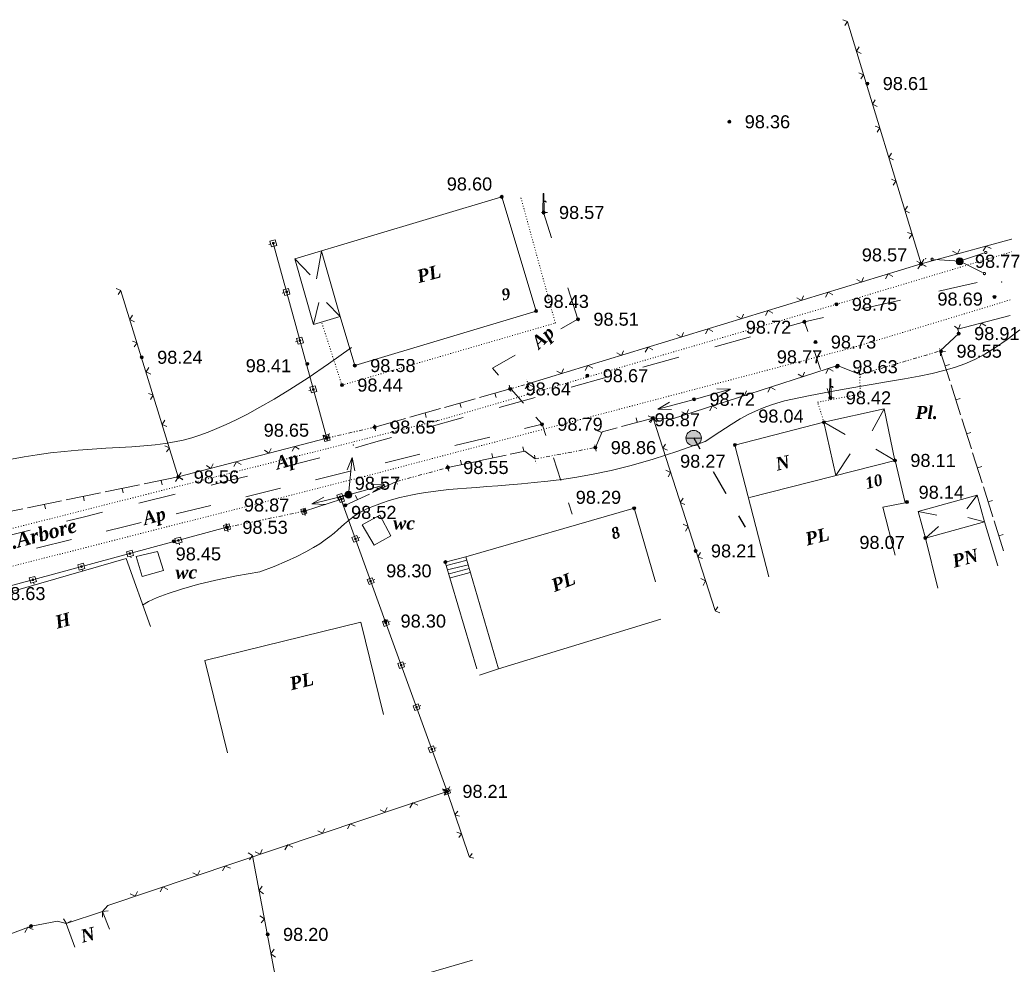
# Model space of a CAD drawing. Header units: millimetres. Extents: x 9396 to 25236, y 15106 to 31102.
# Tile 101 of 256: x 10747 to 10876, y 16282 to 16405. Entities that reach past the tile are written whole.
import ezdxf
from ezdxf.enums import TextEntityAlignment as Align

# ---------------------------------------------------------------- set-up
doc = ezdxf.new("R2010")
doc.units = ezdxf.units.MM
for name, pattern in [('DIVIDE', [1.25, 0.5, -0.25, 0, -0.25, 0, -0.25]), ('DOT', [0.25, 0, -0.25]), ('HIDDEN', [0.375, 0.25, -0.125])]:
    doc.linetypes.add(name, pattern=pattern)
for name, color, linetype, lineweight, true_color in [('1001010', 7, 'Continuous', 9, 0x000000), ('10010110', 7, 'Continuous', 20, 0xa25100), ('1060000', 7, 'Continuous', 9, 0x000000), ('1070000', 7, 'DOT', 9, 0x000000), ('2030012', 7, 'Continuous', 9, 0x000000), ('21100200', 7, 'HIDDEN', 0, 0x800080), ('3000105', 7, 'DIVIDE', 9, 0x000000), ('3000130', 7, 'Continuous', 9, 0x000000), ('3000220', 7, 'Continuous', 9, 0x000000), ('3000260', 7, 'Continuous', 9, 0x000000), ('5010210', 7, 'Continuous', 20, 0x008000), ('5010320', 7, 'Continuous', 20, 0x800000), ('5010420', 7, 'Continuous', 9, 0x000000), ('5010530', 7, 'Continuous', 9, 0x000000), ('6011210', 1, 'Continuous', 9, 0xff0000), ('9010110', 7, 'Continuous', 9, 0x000000)]:
    doc.layers.add(name, color=color, linetype=linetype, lineweight=lineweight, true_color=true_color)
doc.styles.add('10', font='timesbi.ttf', dxfattribs={"height": 0.001481})
doc.styles.add('2', font='timesbi.ttf', dxfattribs={"height": 0.001693})
doc.styles.add('3', font='timesbi.ttf', dxfattribs={"height": 0.001693})
doc.styles.add('9', font='timesbi.ttf', dxfattribs={"height": 0.001693})
doc.styles.add('F2', font='arial.ttf', dxfattribs={"height": 0.001693})

# ---------------------------------------------------------------- blocks, each defined once
blk = doc.blocks.new('SYMBOL21100200')
at = {"true_color": 0x800080}
h = blk.add_hatch(color=216, dxfattribs=at)
edge = h.paths.add_edge_path()
edge.add_arc((0, 0), 0.1, 0, 360)
at = {"color": 216, "linetype": 'Continuous', "lineweight": 0, "true_color": 0x800080}
blk.add_circle((0, 0), 0.1, dxfattribs=at)
blk = doc.blocks.new('SYMBOL5010420')
at = {"true_color": 0xffffff}
h = blk.add_hatch(color=7, dxfattribs=at)
edge = h.paths.add_edge_path()
edge.add_arc((0, 0), 0.5, 0, 360)
at = {"color": 18, "linetype": 'Continuous', "lineweight": 9, "true_color": 0x000000, "flags": 128}
blk.add_lwpolyline([(-0.5, 0), (0.5, 0)], dxfattribs=at)
at = {"color": 18, "linetype": 'Continuous', "lineweight": 9, "true_color": 0x000000}
blk.add_circle((0, 0), 0.5, dxfattribs=at)
blk = doc.blocks.new('SYMBOL5010530')
at = {"true_color": 0x000000}
for points in [[(-0.05, 0), (-0.025, 1.25), (0.025, 1.25), (0.05, 0)], [(0.025, 0.75), (0.15, 0.75), (0.175, 0.675), (0.15, 0.675), (0.125, 0.725), (0.025, 0.725)]]:
    blk.add_hatch(color=18, dxfattribs=at).paths.add_polyline_path(points)
at = {"color": 18, "linetype": 'Continuous', "lineweight": 0, "true_color": 0x000000, "flags": 128}
for points in [[(-0.05, 0), (-0.025, 1.25), (0.025, 1.25), (0.05, 0), (-0.05, 0)], [(0.025, 0.75), (0.15, 0.75), (0.175, 0.675), (0.15, 0.675), (0.125, 0.725), (0.025, 0.725), (0.025, 0.75)]]:
    blk.add_lwpolyline(points, close=True, dxfattribs=at)
blk.add_lwpolyline([(-0.125, 0), (0.25, 0)], dxfattribs=at)
blk = doc.blocks.new('SYMBOL2030012')
at = {"true_color": 0xffffff}
h = blk.add_hatch(color=7, dxfattribs=at)
edge = h.paths.add_edge_path()
edge.add_arc((0, 0), 0.225, 0, 360)
at = {"true_color": 0x000000}
h = blk.add_hatch(color=18, dxfattribs=at)
edge = h.paths.add_edge_path()
edge.add_arc((0, 0), 0.05, 0, 360)
at = {"color": 18, "linetype": 'Continuous', "lineweight": 0, "true_color": 0x000000}
for radius in [0.225, 0.05]:
    blk.add_circle((0, 0), radius, dxfattribs=at)

msp = doc.modelspace()

# ---------------------------------------------------------------- linework, layer by layer
at = {"layer": '1001010', "color": 253}
for p, q in [((10783.33, 16373.45), (10810.28, 16381.54)), ((10786.79, 16374.45), (10786.14, 16370.87)), ((10789.22, 16365.97), (10786.79, 16374.45)), ((10783.33, 16373.45), (10785.33, 16371.36)), ((10785.77, 16364.93), (10786.46, 16367.78)), ((10789.22, 16365.97), (10787.44, 16367.78)), ((10852.27, 16352.17), (10840.65, 16349.21)), ((10852.27, 16352.17), (10853.81, 16345.23)), ((10840.65, 16349.21), (10845.07, 16332.05)), ((10842.56, 16342.36), (10861.53, 16347.19)), ((10861.53, 16347.19), (10862.85, 16341.69)), ((10872.25, 16342.67), (10870.9, 16340.91)), ((10864.53, 16340.57), (10866.99, 16340.06)), ((10873.2, 16339.2), (10871.01, 16339.76)), ((10865.48, 16337.09), (10867.17, 16338.6)), ((10865.48, 16337.09), (10867.12, 16330.58)), ((10766.19, 16332.87), (10765.41, 16335.35)), ((10761.35, 16334.41), (10743.07, 16329.14)), ((10761.35, 16334.41), (10764.51, 16325.56)), ((10803.09, 16333.51), (10805.79, 16334.19)), ((10803.19, 16332.96), (10805.93, 16333.6)), ((10803.41, 16332.42), (10806.03, 16333.12)), ((10803.61, 16331.92), (10806.16, 16332.62)), ((10794.87, 16314.11), (10791.91, 16326.15)), ((10809.87, 16320.04), (10831, 16326.53)), ((10809.87, 16320.04), (10807.38, 16319.21)), ((10758.26, 16288.45), (10759.17, 16286.15)), ((10782.74, 16275.26), (10806.48, 16282.09))]:
    msp.add_line(p, q, dxfattribs=at)
for points in [[(10810.28, 16381.54, 0), (10814.75, 16366.65, 0), (10791.15, 16359.55, 0), (10789.22, 16365.97, 0), (10785.77, 16364.93, 0), (10783.33, 16373.45, 0)], [(10873.2, 16339.2, 0), (10872.25, 16342.67, 0), (10864.53, 16340.57, 0), (10865.48, 16337.09, 0)], [(10830.31, 16331.38, 0), (10827.54, 16340.98, 0), (10805.61, 16334.66, 0), (10809.87, 16320.04, 0)], [(10862.85, 16341.69, 0), (10859.95, 16341.1, 0), (10861.55, 16334.88, 0)], [(10795.85, 16337.39, 0), (10794.38, 16340.08, 0), (10792.08, 16338.83, 0)], [(10792.08, 16338.83, 0), (10793.67, 16336.18, 0), (10795.85, 16337.39, 0)], [(10865.48, 16337.09, 0), (10873.2, 16339.2, 0), (10874.92, 16333.46, 0)], [(10765.41, 16335.35, 0), (10762.63, 16334.71, 0), (10763.43, 16332.07, 0), (10766.19, 16332.87, 0)], [(10805.61, 16334.66, 0), (10802.93, 16333.95, 0), (10807.04, 16320.04, 0)], [(10791.91, 16326.15, 0), (10771.58, 16321.14, 189.24), (10774.54, 16309.1, 58.57)], [(10758.26, 16288.45, 0), (10753.51, 16286.89, 0), (10754.67, 16283.8, 0)]]:
    msp.add_polyline3d(points, dxfattribs=at)
at = {"layer": '10010110'}
for points in [[(10877.81, 16364.23, 0), (10876.12, 16362.96, 0), (10874.61, 16361.91, 0), (10873.23, 16361.05, 0), (10871.91, 16360.34, 0), (10870.62, 16359.77, 0), (10869.29, 16359.3, 0), (10867.89, 16358.9, 0), (10866.36, 16358.54, 0), (10864.66, 16358.2, 0), (10862.77, 16357.85, 0), (10860.68, 16357.49, 0), (10858.4, 16357.1, 0), (10855.91, 16356.67, 0), (10853.2, 16356.18, 0), (10850.27, 16355.62, 0), (10847.11, 16354.97, 0)], [(10746.41, 16347.35, 0), (10748.05, 16347.67, 0), (10749.74, 16347.95, 0), (10751.49, 16348.18, 0), (10753.28, 16348.38, 0), (10755.09, 16348.54, 0), (10756.9, 16348.67, 0), (10758.68, 16348.78, 0), (10760.42, 16348.89, 0), (10762.09, 16348.99, 0), (10763.66, 16349.11, 0), (10765.12, 16349.24, 0), (10766.44, 16349.41, 0), (10767.65, 16349.61, 0), (10768.79, 16349.85, 0), (10769.88, 16350.14, 0), (10770.95, 16350.48, 0), (10772.04, 16350.88, 0), (10773.17, 16351.35, 0), (10774.38, 16351.89, 0), (10775.69, 16352.51, 0), (10777.15, 16353.25, 0), (10778.78, 16354.13, 0), (10780.62, 16355.19, 0), (10782.69, 16356.46, 0), (10785.04, 16357.98, 0), (10787.7, 16359.79, 0), (10790.69, 16361.9, 0)], [(10847.11, 16354.97, 0), (10845.58, 16354.47, 0), (10844.36, 16354.05, 0), (10843.33, 16353.64, 0), (10842.37, 16353.19, 0), (10841.36, 16352.63, 0), (10840.17, 16351.9, 0), (10838.69, 16350.94, 0), (10836.79, 16349.68, 0)], [(10836.79, 16349.68, 0), (10833.22, 16348.41, 0), (10830.02, 16347.38, 0), (10827.14, 16346.56, 0), (10824.56, 16345.9, 0), (10822.21, 16345.4, 0), (10820.08, 16345.02, 0), (10818.11, 16344.73, 0), (10816.27, 16344.5, 0), (10814.52, 16344.31, 0), (10812.85, 16344.15, 0), (10811.26, 16344.01, 0), (10809.76, 16343.89, 0), (10808.33, 16343.79, 0), (10806.98, 16343.69, 0), (10805.71, 16343.6, 0), (10804.52, 16343.5, 0), (10803.39, 16343.4, 0), (10802.34, 16343.29, 0), (10801.35, 16343.16, 0), (10800.4, 16343.03, 0), (10799.51, 16342.88, 0), (10798.65, 16342.72, 0), (10797.82, 16342.55, 0), (10797.02, 16342.36, 0), (10796.23, 16342.15, 0), (10795.47, 16341.93, 0), (10794.73, 16341.69, 0), (10794.03, 16341.44, 0), (10793.35, 16341.17, 0), (10792.72, 16340.89, 0), (10792.13, 16340.6, 0), (10791.59, 16340.29, 0), (10791.1, 16339.97, 0), (10790.65, 16339.64, 0), (10790.23, 16339.29, 0), (10789.81, 16338.93, 0), (10789.38, 16338.55, 0), (10788.93, 16338.15, 0), (10788.44, 16337.73, 0), (10787.9, 16337.3, 0), (10787.28, 16336.84, 0), (10786.57, 16336.35, 0), (10785.74, 16335.84, 0), (10784.75, 16335.29, 0), (10783.59, 16334.7, 0), (10782.23, 16334.07, 0), (10780.63, 16333.4, 0), (10778.77, 16332.68, 0)], [(10778.77, 16332.68, 0), (10775.74, 16332.16, 0), (10773.03, 16331.6, 0), (10770.64, 16331.03, 0), (10768.56, 16330.45, 0), (10766.8, 16329.88, 0), (10765.37, 16329.33, 0), (10764.25, 16328.82, 0), (10763.46, 16328.35, 0)]]:
    msp.add_polyline3d(points, dxfattribs=at)
at = {"layer": '1060000', "color": 253}
for p, q in [((10860.13, 16353.93, 66.39), (10858.55, 16351.07, 81.21)), ((10852.27, 16352.17), (10855.05, 16350.59, 32.41)), ((10853.81, 16345.23), (10855.69, 16348.05, 43.64))]:
    msp.add_line(p, q, dxfattribs=at)
msp.add_polyline3d([(10852.26, 16352.18, 192.69), (10860.13, 16353.93, 66.39), (10861.52, 16347.2, 196.22), (10859.02, 16348.69, 121.03)], dxfattribs=at)
at = {"layer": '1070000', "color": 253}
for p, q in [((10853.9, 16367.54), (10801.18, 16352.15)), ((10789.46, 16357.01), (10786.82, 16365.2)), ((10855.77, 16361.83), (10792.45, 16345.13)), ((10792.45, 16345.13), (10726.04, 16328.2))]:
    msp.add_line(p, q, dxfattribs=at)
for points in [[(10853.9, 16367.54, 0), (10939.58, 16393.24, 0), (10944.87, 16399.86, 0)], [(10789.46, 16357.01, 0), (10817.27, 16365.1, 0), (10812.76, 16381.5, 0)], [(10855.77, 16361.83, 0), (10874.44, 16367.48, 0), (10919.42, 16381.32, 0)], [(10852.27, 16352.17, 0), (10851.44, 16354.79, 0), (10857, 16355.85, 0), (10856.93, 16358.38, 0)], [(10801.98, 16352.41, 0), (10716.91, 16330.85, 0), (10688.87, 16321.98, 0), (10686.75, 16321.32, 0)]]:
    msp.add_polyline3d(points, dxfattribs=at)
at = {"layer": '3000105', "color": 253}
for p, q in [((10856.93, 16358.38), (10867.43, 16361.47)), ((10867.57, 16360.99), (10867.26, 16362.04)), ((10856.79, 16358.86), (10857.1, 16357.81)), ((10813.83, 16356.69), (10813.53, 16357.75)), ((10811.25, 16357), (10811.55, 16355.94)), ((10811.38, 16356.52), (10813.69, 16357.17)), ((10787.47, 16350.11), (10793.74, 16351.54)), ((10793.85, 16351.05), (10793.61, 16352.12)), ((10787.36, 16350.6), (10787.6, 16349.53)), ((10814.63, 16347.4), (10822.48, 16348.88)), ((10822.57, 16348.39), (10822.37, 16349.47)), ((10814.54, 16347.89), (10814.75, 16346.81)), ((10796.59, 16344.46), (10803.26, 16346.27)), ((10803.39, 16345.79), (10803.11, 16346.85)), ((10796.46, 16344.94), (10796.75, 16343.88)), ((10784.67, 16340.11, 197.39), (10784.44, 16341.19, 197.39)), ((10784.56, 16340.6, 197.72), (10774.48, 16338.49, 197.05)), ((10774.38, 16338.97, 197.39), (10774.6, 16337.9, 197.39))]:
    msp.add_line(p, q, dxfattribs=at)
at = {"layer": '3000130', "color": 253}
for p, q in [((10787.47, 16350.11), (10780.51, 16375.52)), ((10779.94, 16375.34), (10780.18, 16375.41)), ((10781.68, 16369), (10781.92, 16369.06)), ((10783.41, 16362.65), (10783.66, 16362.72)), ((10785.15, 16356.31), (10785.39, 16356.37)), ((10786.89, 16349.96), (10787.13, 16350.03)), ((10789.4, 16342.15, 128.23), (10784.56, 16340.6, 195.35)), ((10789.78, 16342.66), (10789.55, 16342.57)), ((10789.58, 16341.58, 161.79), (10789.51, 16341.82, 161.79)), ((10784.67, 16340.01, 161.79), (10784.59, 16340.25, 161.79)), ((10774.48, 16338.49, 193.29), (10742.85, 16329.95, 102.7)), ((10774.64, 16337.91, 147.99), (10774.57, 16338.15, 147.99)), ((10791.77, 16337.18), (10791.54, 16337.09)), ((10768.31, 16336.2, 147.99), (10768.25, 16336.44, 147.99)), ((10761.99, 16334.5, 147.99), (10761.92, 16334.74, 147.99)), ((10755.66, 16332.79, 147.99), (10755.6, 16333.03, 147.99)), ((10749.34, 16331.08, 147.99), (10749.28, 16331.32, 147.99)), ((10793.76, 16331.7), (10793.53, 16331.61)), ((10795.75, 16326.22), (10795.52, 16326.13)), ((10797.74, 16320.74), (10797.51, 16320.65)), ((10799.73, 16315.26), (10799.5, 16315.17)), ((10801.72, 16309.78), (10801.49, 16309.69)), ((10803.71, 16304.29), (10803.48, 16304.21))]:
    msp.add_line(p, q, dxfattribs=at)
for points in [[(10780.96, 16375.22, 0), (10780.75, 16375.96, 0), (10780.08, 16375.78, 0), (10780.28, 16375.04, 0), (10780.96, 16375.22, 0)], [(10780.52, 16375.4, 0), (10780.57, 16375.41, 0), (10780.61, 16375.45, 0), (10780.62, 16375.5, 0), (10780.61, 16375.55, 0), (10780.57, 16375.59, 0), (10780.52, 16375.61, 0), (10780.46, 16375.59, 0), (10780.43, 16375.55, 0), (10780.41, 16375.5, 0), (10780.43, 16375.45, 0), (10780.46, 16375.41, 0), (10780.52, 16375.4, 0)], [(10782.69, 16368.88, 0), (10782.49, 16369.62, 0), (10781.82, 16369.43, 0), (10782.02, 16368.69, 0), (10782.69, 16368.88, 0)], [(10782.25, 16369.05, 0), (10782.31, 16369.07, 0), (10782.35, 16369.1, 0), (10782.36, 16369.16, 0), (10782.35, 16369.21, 0), (10782.31, 16369.25, 0), (10782.25, 16369.26, 0), (10782.2, 16369.25, 0), (10782.16, 16369.21, 0), (10782.15, 16369.16, 0), (10782.16, 16369.1, 0), (10782.2, 16369.07, 0), (10782.25, 16369.05, 0)], [(10784.43, 16362.53, 0), (10784.23, 16363.27, 0), (10783.55, 16363.09, 0), (10783.76, 16362.35, 0), (10784.43, 16362.53, 0)], [(10783.99, 16362.71, 0), (10784.05, 16362.72, 0), (10784.08, 16362.76, 0), (10784.1, 16362.81, 0), (10784.08, 16362.86, 0), (10784.05, 16362.9, 0), (10783.99, 16362.91, 0), (10783.94, 16362.9, 0), (10783.9, 16362.86, 0), (10783.89, 16362.81, 0), (10783.9, 16362.76, 0), (10783.94, 16362.72, 0), (10783.99, 16362.71, 0)], [(10786.17, 16356.19, 0), (10785.97, 16356.93, 0), (10785.29, 16356.74, 0), (10785.5, 16356, 0), (10786.17, 16356.19, 0)], [(10785.73, 16356.36, 0), (10785.78, 16356.37, 0), (10785.82, 16356.41, 0), (10785.84, 16356.46, 0), (10785.82, 16356.52, 0), (10785.78, 16356.55, 0), (10785.73, 16356.57, 0), (10785.68, 16356.55, 0), (10785.64, 16356.52, 0), (10785.63, 16356.46, 0), (10785.64, 16356.41, 0), (10785.68, 16356.37, 0), (10785.73, 16356.36, 0)], [(10787.91, 16349.84, 0), (10787.71, 16350.58, 0), (10787.03, 16350.4, 0), (10787.23, 16349.66, 0), (10787.91, 16349.84, 0)], [(10787.47, 16350.01, 0), (10787.52, 16350.03, 0), (10787.56, 16350.07, 0), (10787.58, 16350.12, 0), (10787.56, 16350.17, 0), (10787.52, 16350.21, 0), (10787.47, 16350.22, 0), (10787.42, 16350.21, 0), (10787.38, 16350.17, 0), (10787.37, 16350.12, 0), (10787.38, 16350.07, 0), (10787.42, 16350.03, 0), (10787.47, 16350.01, 0)], [(10788.78, 16342.66, 0), (10789.01, 16342.02, 0), (10789.67, 16342.25, 0), (10789.43, 16342.89, 0), (10788.78, 16342.66, 0)], [(10789.58, 16342.58, 161.79), (10789, 16342.39, 161.79), (10789.22, 16341.73, 161.79), (10789.79, 16341.91, 161.79), (10789.58, 16342.58, 161.79)], [(10789.22, 16342.36, 0), (10789.27, 16342.37, 0), (10789.31, 16342.41, 0), (10789.32, 16342.46, 0), (10789.31, 16342.5, 0), (10789.27, 16342.54, 0), (10789.22, 16342.55, 0), (10789.17, 16342.54, 0), (10789.14, 16342.5, 0), (10789.12, 16342.46, 0), (10789.14, 16342.41, 0), (10789.17, 16342.37, 0), (10789.22, 16342.36, 0)], [(10789.4, 16342.06, 161.79), (10789.45, 16342.07, 161.79), (10789.48, 16342.11, 161.79), (10789.49, 16342.15, 161.79), (10789.48, 16342.2, 161.79), (10789.45, 16342.23, 161.79), (10789.4, 16342.25, 161.79), (10789.35, 16342.23, 161.79), (10789.32, 16342.2, 161.79), (10789.3, 16342.15, 161.79), (10789.32, 16342.11, 161.79), (10789.35, 16342.07, 161.79), (10789.4, 16342.06, 161.79)], [(10784.67, 16341, 161.79), (10784.09, 16340.82, 161.79), (10784.3, 16340.15, 161.79), (10784.88, 16340.34, 161.79), (10784.67, 16341, 161.79)], [(10784.48, 16340.49, 161.79), (10784.53, 16340.5, 161.79), (10784.57, 16340.53, 161.79), (10784.58, 16340.58, 161.79), (10784.57, 16340.63, 161.79), (10784.53, 16340.66, 161.79), (10784.48, 16340.67, 161.79), (10784.44, 16340.66, 161.79), (10784.4, 16340.63, 161.79), (10784.39, 16340.58, 161.79), (10784.4, 16340.53, 161.79), (10784.44, 16340.5, 161.79), (10784.48, 16340.49, 161.79)], [(10774.76, 16338.93, 147.99), (10774.02, 16338.73, 147.99), (10774.2, 16338.05, 147.99), (10774.94, 16338.25, 147.99), (10774.76, 16338.93, 147.99)], [(10774.48, 16338.38, 147.99), (10774.53, 16338.4, 147.99), (10774.57, 16338.44, 147.99), (10774.59, 16338.49, 147.99), (10774.57, 16338.54, 147.99), (10774.53, 16338.58, 147.99), (10774.48, 16338.59, 147.99), (10774.43, 16338.58, 147.99), (10774.39, 16338.54, 147.99), (10774.38, 16338.49, 147.99), (10774.39, 16338.44, 147.99), (10774.43, 16338.4, 147.99), (10774.48, 16338.38, 147.99)], [(10768.43, 16337.22, 147.99), (10767.7, 16337.02, 147.99), (10767.88, 16336.34, 147.99), (10768.62, 16336.54, 147.99), (10768.43, 16337.22, 147.99)], [(10790.76, 16337.17, 0), (10791, 16336.54, 0), (10791.65, 16336.77, 0), (10791.42, 16337.41, 0), (10790.76, 16337.17, 0)], [(10791.21, 16336.88, 0), (10791.26, 16336.89, 0), (10791.3, 16336.93, 0), (10791.31, 16336.97, 0), (10791.3, 16337.02, 0), (10791.26, 16337.06, 0), (10791.21, 16337.07, 0), (10791.16, 16337.06, 0), (10791.12, 16337.02, 0), (10791.11, 16336.97, 0), (10791.12, 16336.93, 0), (10791.16, 16336.89, 0), (10791.21, 16336.88, 0)], [(10768.16, 16336.68, 147.99), (10768.21, 16336.69, 147.99), (10768.25, 16336.73, 147.99), (10768.26, 16336.78, 147.99), (10768.25, 16336.83, 147.99), (10768.21, 16336.87, 147.99), (10768.16, 16336.89, 147.99), (10768.1, 16336.87, 147.99), (10768.07, 16336.83, 147.99), (10768.05, 16336.78, 147.99), (10768.07, 16336.73, 147.99), (10768.1, 16336.69, 147.99), (10768.16, 16336.68, 147.99)], [(10762.11, 16335.51, 147.99), (10761.37, 16335.31, 147.99), (10761.55, 16334.64, 147.99), (10762.29, 16334.84, 147.99), (10762.11, 16335.51, 147.99)], [(10761.83, 16334.97, 147.99), (10761.88, 16334.98, 147.99), (10761.92, 16335.02, 147.99), (10761.94, 16335.07, 147.99), (10761.92, 16335.13, 147.99), (10761.88, 16335.17, 147.99), (10761.83, 16335.18, 147.99), (10761.78, 16335.17, 147.99), (10761.74, 16335.13, 147.99), (10761.73, 16335.07, 147.99), (10761.74, 16335.02, 147.99), (10761.78, 16334.98, 147.99), (10761.83, 16334.97, 147.99)], [(10755.79, 16333.81, 147.99), (10755.05, 16333.61, 147.99), (10755.23, 16332.93, 147.99), (10755.97, 16333.13, 147.99), (10755.79, 16333.81, 147.99)], [(10755.51, 16333.26, 147.99), (10755.56, 16333.28, 147.99), (10755.6, 16333.32, 147.99), (10755.61, 16333.37, 147.99), (10755.6, 16333.42, 147.99), (10755.56, 16333.46, 147.99), (10755.51, 16333.47, 147.99), (10755.46, 16333.46, 147.99), (10755.42, 16333.42, 147.99), (10755.4, 16333.37, 147.99), (10755.42, 16333.32, 147.99), (10755.46, 16333.28, 147.99), (10755.51, 16333.26, 147.99)], [(10749.46, 16332.1, 147.99), (10748.72, 16331.9, 147.99), (10748.91, 16331.22, 147.99), (10749.64, 16331.42, 147.99), (10749.46, 16332.1, 147.99)], [(10792.75, 16331.69, 0), (10792.99, 16331.05, 0), (10793.64, 16331.29, 0), (10793.41, 16331.93, 0), (10792.75, 16331.69, 0)], [(10749.18, 16331.56, 147.99), (10749.24, 16331.57, 147.99), (10749.28, 16331.61, 147.99), (10749.29, 16331.66, 147.99), (10749.28, 16331.71, 147.99), (10749.24, 16331.75, 147.99), (10749.18, 16331.77, 147.99), (10749.13, 16331.75, 147.99), (10749.09, 16331.71, 147.99), (10749.08, 16331.66, 147.99), (10749.09, 16331.61, 147.99), (10749.13, 16331.57, 147.99), (10749.18, 16331.56, 147.99)], [(10793.2, 16331.4, 0), (10793.25, 16331.41, 0), (10793.28, 16331.44, 0), (10793.3, 16331.49, 0), (10793.28, 16331.54, 0), (10793.25, 16331.58, 0), (10793.2, 16331.59, 0), (10793.15, 16331.58, 0), (10793.11, 16331.54, 0), (10793.1, 16331.49, 0), (10793.11, 16331.44, 0), (10793.15, 16331.41, 0), (10793.2, 16331.4, 0)], [(10794.74, 16326.21, 0), (10794.98, 16325.57, 0), (10795.63, 16325.81, 0), (10795.4, 16326.45, 0), (10794.74, 16326.21, 0)], [(10795.19, 16325.91, 0), (10795.24, 16325.93, 0), (10795.27, 16325.96, 0), (10795.29, 16326.01, 0), (10795.27, 16326.06, 0), (10795.24, 16326.1, 0), (10795.19, 16326.11, 0), (10795.14, 16326.1, 0), (10795.1, 16326.06, 0), (10795.09, 16326.01, 0), (10795.1, 16325.96, 0), (10795.14, 16325.93, 0), (10795.19, 16325.91, 0)], [(10796.73, 16320.73, 0), (10796.97, 16320.09, 0), (10797.62, 16320.33, 0), (10797.39, 16320.97, 0), (10796.73, 16320.73, 0)], [(10797.18, 16320.43, 0), (10797.23, 16320.45, 0), (10797.26, 16320.48, 0), (10797.28, 16320.53, 0), (10797.26, 16320.58, 0), (10797.23, 16320.62, 0), (10797.18, 16320.63, 0), (10797.13, 16320.62, 0), (10797.09, 16320.58, 0), (10797.08, 16320.53, 0), (10797.09, 16320.48, 0), (10797.13, 16320.45, 0), (10797.18, 16320.43, 0)], [(10798.72, 16315.25, 0), (10798.96, 16314.61, 0), (10799.61, 16314.85, 0), (10799.38, 16315.49, 0), (10798.72, 16315.25, 0)], [(10799.17, 16314.95, 0), (10799.22, 16314.97, 0), (10799.25, 16315, 0), (10799.27, 16315.05, 0), (10799.25, 16315.1, 0), (10799.22, 16315.14, 0), (10799.17, 16315.15, 0), (10799.12, 16315.14, 0), (10799.08, 16315.1, 0), (10799.07, 16315.05, 0), (10799.08, 16315, 0), (10799.12, 16314.97, 0), (10799.17, 16314.95, 0)], [(10800.71, 16309.77, 0), (10800.95, 16309.13, 0), (10801.6, 16309.37, 0), (10801.37, 16310.01, 0), (10800.71, 16309.77, 0)], [(10801.16, 16309.47, 0), (10801.21, 16309.49, 0), (10801.24, 16309.52, 0), (10801.26, 16309.57, 0), (10801.24, 16309.62, 0), (10801.21, 16309.66, 0), (10801.16, 16309.67, 0), (10801.11, 16309.66, 0), (10801.07, 16309.62, 0), (10801.06, 16309.57, 0), (10801.07, 16309.52, 0), (10801.11, 16309.49, 0), (10801.16, 16309.47, 0)], [(10802.7, 16304.29, 0), (10802.94, 16303.65, 0), (10803.59, 16303.89, 0), (10803.36, 16304.53, 0), (10802.7, 16304.29, 0)], [(10803.15, 16303.99, 0), (10803.2, 16304, 0), (10803.23, 16304.04, 0), (10803.25, 16304.09, 0), (10803.23, 16304.14, 0), (10803.2, 16304.17, 0), (10803.15, 16304.19, 0), (10803.1, 16304.17, 0), (10803.06, 16304.14, 0), (10803.05, 16304.09, 0), (10803.06, 16304.04, 0), (10803.1, 16304, 0), (10803.15, 16303.99, 0)]]:
    msp.add_polyline3d(points, close=True, dxfattribs=at)
msp.add_polyline3d([(10789.22, 16342.45, 0), (10795.09, 16326.27, 0), (10803.15, 16304.09, 0), (10803.15, 16304.09, 0)], dxfattribs=at)
at = {"layer": '3000220', "color": 253}
for p, q in [((10867.43, 16361.47), (10868.66, 16357.57)), ((10868.04, 16359.52), (10868.62, 16359.7)), ((10811.38, 16356.52), (10807.38, 16355.39)), ((10868.83, 16357.04), (10870.07, 16353.14)), ((10806.84, 16355.24), (10802.83, 16354.11)), ((10809.38, 16355.96), (10809.54, 16355.38)), ((10869.45, 16355.09), (10870.02, 16355.27)), ((10802.29, 16353.95), (10798.29, 16352.82)), ((10804.83, 16354.67), (10805, 16354.1)), ((10797.74, 16352.67), (10793.74, 16351.54)), ((10800.29, 16353.39), (10800.45, 16352.81)), ((10825.88, 16351.62), (10830, 16352.72)), ((10827.94, 16352.17), (10827.79, 16352.75)), ((10870.23, 16352.61), (10871.47, 16348.71)), ((10795.74, 16352.1), (10795.9, 16351.53)), ((10823.33, 16350.84), (10822.78, 16351.08)), ((10870.85, 16350.66), (10871.42, 16350.84)), ((10813.15, 16348.39), (10813.02, 16348.97)), ((10807.31, 16347.14), (10810.88, 16347.9)), ((10809.1, 16347.52), (10808.97, 16348.11)), ((10871.64, 16348.18), (10872.87, 16344.28)), ((10803.26, 16346.28), (10806.83, 16347.04)), ((10805.05, 16346.66), (10804.92, 16347.24)), ((10872.26, 16346.23), (10872.83, 16346.41)), ((10768.14, 16345.05), (10763.68, 16344.14)), ((10763.07, 16344.01), (10758.61, 16343.1)), ((10760.84, 16343.56), (10760.96, 16342.97)), ((10765.91, 16344.6), (10766.03, 16344.01)), ((10793.46, 16343.02), (10796.59, 16344.47)), ((10795.03, 16343.74), (10794.77, 16344.29)), ((10873.04, 16343.75), (10874.28, 16339.85)), ((10758, 16342.97), (10753.54, 16342.06)), ((10755.77, 16342.51), (10755.89, 16341.93)), ((10789.91, 16341.37), (10793.03, 16342.82)), ((10791.47, 16342.09), (10791.22, 16342.64)), ((10747.86, 16340.89), (10743.4, 16339.98)), ((10752.93, 16341.93), (10748.47, 16341.02)), ((10750.7, 16341.47), (10750.82, 16340.89)), ((10873.66, 16341.8), (10874.23, 16341.98)), ((10874.45, 16339.32), (10875.68, 16335.42)), ((10875.06, 16337.37), (10875.63, 16337.55))]:
    msp.add_line(p, q, dxfattribs=at)
for points in [[(10822.48, 16348.89, 0), (10823.37, 16350.94, 0), (10825.32, 16351.47, 0)], [(10811.37, 16348.01, 0), (10813.27, 16348.41, 0), (10814.63, 16347.4, 0)]]:
    msp.add_polyline3d(points, dxfattribs=at)
at = {"layer": '3000260', "color": 253}
for p, q in [((10864.92, 16372.8), (10855.34, 16404.33)), ((10864.92, 16372.8), (10903.48, 16383.38)), ((10813.69, 16357.17), (10864.92, 16372.8)), ((10768.14, 16345.05), (10760.67, 16369.3)), ((10830, 16352.71), (10838.1, 16327.64)), ((10768.14, 16345.05), (10787.47, 16350.11)), ((10803.15, 16304.09), (10806.05, 16295.59))]:
    msp.add_line(p, q, dxfattribs=at)
for points in [[(10854.97, 16403.84, 0), (10855.32, 16404.38, 0), (10854.73, 16404.62, 0)], [(10857.11, 16400.23, 0), (10856.49, 16400.53, 0), (10856.84, 16401.1, 0)], [(10857.07, 16396.91, 0), (10857.43, 16397.45, 0), (10856.83, 16397.69, 0)], [(10859.21, 16393.3, 0), (10858.6, 16393.6, 0), (10858.95, 16394.17, 0)], [(10859.18, 16389.98, 0), (10859.54, 16390.52, 0), (10858.94, 16390.76, 0)], [(10861.32, 16386.37, 0), (10860.71, 16386.67, 0), (10861.06, 16387.24, 0)], [(10861.28, 16383.05, 0), (10861.64, 16383.6, 0), (10861.05, 16383.83, 0)], [(10863.43, 16379.44, 0), (10862.81, 16379.74, 0), (10863.16, 16380.31, 0)], [(10863.39, 16376.12, 0), (10863.75, 16376.67, 0), (10863.15, 16376.9, 0)], [(10869.03, 16374.45, 0), (10869.65, 16374.1, 0), (10869.98, 16374.71, 0)], [(10873, 16374.5, 0), (10873.41, 16375.13, 0), (10874.06, 16374.79, 0)], [(10864.38, 16373.16, 0), (10864.98, 16372.82, 0), (10865.26, 16373.43, 0)], [(10865.53, 16372.52, 0), (10864.92, 16372.81, 0), (10865.27, 16373.38, 0)], [(10864.52, 16372.18, 0), (10864.93, 16372.81, 0), (10865.58, 16372.47, 0)], [(10856.56, 16370.78, 0), (10857.16, 16370.44, 0), (10857.44, 16371.04, 0)], [(10860.28, 16370.86, 0), (10860.63, 16371.49, 0), (10861.25, 16371.16, 0)], [(10760.29, 16368.82, 0), (10760.65, 16369.36, 0), (10760.06, 16369.59, 0)], [(10852.46, 16368.48, 0), (10852.81, 16369.11, 0), (10853.43, 16368.78, 0)], [(10848.74, 16368.39, 0), (10849.34, 16368.05, 0), (10849.62, 16368.66, 0)], [(10844.63, 16366.09, 0), (10844.99, 16366.72, 0), (10845.61, 16366.39, 0)], [(10762.43, 16365.27, 0), (10761.82, 16365.56, 0), (10762.17, 16366.12, 0)], [(10840.92, 16366.01, 0), (10841.52, 16365.66, 0), (10841.8, 16366.27, 0)], [(10867.43, 16361.47, 0), (10869.83, 16363.72, 0), (10869.73, 16364.3, 0), (10876.53, 16366.07, 0)], [(10836.81, 16363.71, 0), (10837.17, 16364.34, 0), (10837.79, 16364, 0)], [(10869.26, 16364.69, 0), (10869.78, 16364.31, 0), (10870.03, 16364.89, 0)], [(10872.5, 16364.5, 0), (10872.81, 16365.1, 0), (10873.35, 16364.73, 0)], [(10762.4, 16361.99, 0), (10762.76, 16362.53, 0), (10762.16, 16362.75, 0)], [(10833.1, 16363.62, 0), (10833.7, 16363.28, 0), (10833.98, 16363.89, 0)], [(10825.28, 16361.23, 0), (10825.87, 16360.89, 0), (10826.16, 16361.5, 0)], [(10828.99, 16361.32, 0), (10829.34, 16361.95, 0), (10829.97, 16361.62, 0)], [(10867.45, 16360.81, 0), (10867.43, 16361.48, 0), (10868.09, 16361.41, 0)], [(10764.54, 16358.44, 0), (10763.93, 16358.73, 0), (10764.28, 16359.29, 0)], [(10817.46, 16358.85, 0), (10818.05, 16358.51, 0), (10818.34, 16359.12, 0)], [(10821.17, 16358.94, 0), (10821.52, 16359.57, 0), (10822.15, 16359.23, 0)], [(10830, 16352.71, 0), (10832.55, 16352.64, 0), (10854.05, 16359.55, 0), (10856.93, 16358.38, 0), (10856.93, 16358.38, 0)], [(10852.52, 16358.54, 0), (10852.85, 16359.17, 0), (10853.47, 16358.84, 0)], [(10856.75, 16359, 0), (10856.98, 16358.36, 0), (10857.58, 16358.66, 0)], [(10848.9, 16358.43, 0), (10849.49, 16358.09, 0), (10849.75, 16358.7, 0)], [(10813.35, 16356.55, 0), (10813.7, 16357.18, 0), (10814.33, 16356.85, 0)], [(10844.95, 16356.1, 0), (10845.28, 16356.73, 0), (10845.9, 16356.41, 0)], [(10764.5, 16355.15, 0), (10764.86, 16355.69, 0), (10764.27, 16355.92, 0)], [(10841.33, 16355.99, 0), (10841.92, 16355.65, 0), (10842.18, 16356.26, 0)], [(10833.76, 16353.55, 0), (10834.35, 16353.22, 0), (10834.61, 16353.83, 0)], [(10837.38, 16353.67, 0), (10837.71, 16354.3, 0), (10838.32, 16353.97, 0)], [(10766.64, 16351.61, 0), (10766.03, 16351.89, 0), (10766.38, 16352.46, 0)], [(10829.38, 16353.01, 0), (10830.01, 16352.71, 0), (10829.67, 16352.12, 0)], [(10829.49, 16352.23, 0), (10830.01, 16352.72, 0), (10830.48, 16352.2, 0)], [(10786.97, 16350.5, 0), (10787.53, 16350.13, 0), (10787.82, 16350.73, 0)], [(10766.61, 16348.32, 0), (10766.97, 16348.86, 0), (10766.37, 16349.09, 0)], [(10779.39, 16348.52, 0), (10779.95, 16348.15, 0), (10780.24, 16348.74, 0)], [(10782.96, 16348.42, 0), (10783.31, 16349.03, 0), (10783.9, 16348.67, 0)], [(10831.62, 16349.34, 0), (10831.27, 16348.78, 0), (10831.87, 16348.54, 0)], [(10771.8, 16346.53, 0), (10772.37, 16346.16, 0), (10772.66, 16346.75, 0)], [(10775.37, 16346.43, 0), (10775.73, 16347.04, 0), (10776.32, 16346.68, 0)], [(10767.79, 16344.45, 0), (10768.15, 16345.06, 0), (10768.74, 16344.69, 0)], [(10768.75, 16344.77, 0), (10768.14, 16345.06, 0), (10768.49, 16345.63, 0)], [(10831.66, 16345.94, 0), (10832.29, 16345.64, 0), (10831.95, 16345.06, 0)], [(10833.9, 16342.28, 0), (10833.55, 16341.72, 0), (10834.15, 16341.48, 0)], [(10833.94, 16338.88, 0), (10834.57, 16338.58, 0), (10834.23, 16337.99, 0)], [(10836.18, 16335.21, 0), (10835.83, 16334.65, 0), (10836.44, 16334.42, 0)], [(10836.22, 16331.81, 0), (10836.85, 16331.52, 0), (10836.51, 16330.93, 0)], [(10838.46, 16328.15, 0), (10838.11, 16327.59, 0), (10838.72, 16327.35, 0)], [(10758.26, 16288.45, 0), (10758.97, 16289.23, 0), (10803.15, 16304.09, 0)], [(10802.56, 16304.28, 0), (10803.15, 16304.09, 0), (10802.79, 16303.59, 0)], [(10802.58, 16304.43, 0), (10803.21, 16304.11, 0), (10803.5, 16304.74, 0)], [(10798.32, 16301.94, 0), (10798.68, 16302.59, 0), (10799.34, 16302.28, 0)], [(10794.44, 16301.69, 0), (10795.07, 16301.38, 0), (10795.36, 16302, 0)], [(10804.56, 16301.5, 0), (10804.19, 16301.02, 0), (10804.77, 16300.88, 0)], [(10790.18, 16299.2, 0), (10790.54, 16299.85, 0), (10791.2, 16299.55, 0)], [(10786.3, 16298.95, 0), (10786.93, 16298.64, 0), (10787.22, 16299.26, 0)], [(10804.43, 16298.77, 0), (10805.03, 16298.58, 0), (10804.67, 16298.08, 0)], [(10777.4, 16295.17, 0), (10777.8, 16295.74, 0), (10777.22, 16296.1, 0)], [(10778.16, 16296.21, 0), (10778.79, 16295.9, 0), (10779.08, 16296.52, 0)], [(10782.04, 16296.46, 0), (10782.4, 16297.11, 0), (10783.06, 16296.81, 0)], [(10806.44, 16295.99, 0), (10806.07, 16295.51, 0), (10806.65, 16295.37, 0)], [(10782.74, 16275.26, 0), (10781.45, 16276.37, 0), (10777.81, 16295.68, 0)], [(10770.02, 16293.48, 0), (10770.65, 16293.16, 0), (10770.94, 16293.78, 0)], [(10773.9, 16293.73, 0), (10774.26, 16294.37, 0), (10774.92, 16294.07, 0)], [(10761.88, 16290.74, 0), (10762.51, 16290.42, 0), (10762.8, 16291.05, 0)], [(10765.76, 16290.99, 0), (10766.12, 16291.64, 0), (10766.78, 16291.33, 0)], [(10779.25, 16290.73, 0), (10778.66, 16291.16, 0), (10779.06, 16291.76, 0)], [(10758.27, 16287.72, 0), (10758.27, 16288.46, 0), (10758.99, 16288.51, 0)], [(10731.15, 16279.87, 0), (10748.96, 16286.55, 0), (10752.41, 16287.18, 0), (10753.51, 16286.89, 0)], [(10753.18, 16287.5, 0), (10753.57, 16286.88, 0), (10754.18, 16287.24, 0)], [(10778.95, 16286.95, 0), (10779.35, 16287.51, 0), (10778.77, 16287.87, 0)], [(10748.15, 16285.71, 0), (10748.53, 16286.39, 0), (10749.24, 16286.12, 0)], [(10780.81, 16282.51, 0), (10780.21, 16282.94, 0), (10780.61, 16283.53, 0)]]:
    msp.add_polyline3d(points, dxfattribs=at)
at = {"layer": '5010210'}
for p, q in [((10815.73, 16379.49), (10816.78, 16376.22)), ((10869.73, 16369.81), (10872.23, 16370.38)), ((10867.23, 16369.24), (10869.73, 16369.81)), ((10862.23, 16368.1), (10857.22, 16366.96)), ((10849.72, 16365.26), (10847.38, 16364.6)), ((10849.72, 16365.26), (10852.22, 16365.83)), ((10849.72, 16365.26), (10850.15, 16364.02)), ((10838.03, 16361.98), (10842.7, 16363.29)), ((10851.83, 16359.07), (10850.99, 16361.54)), ((10812.05, 16360.92), (10809.08, 16359.21)), ((10833.35, 16360.67), (10831.01, 16360.01)), ((10809.08, 16359.21), (10809.88, 16358.3)), ((10831.01, 16360.01), (10828.67, 16359.36)), ((10819.31, 16356.73), (10823.99, 16358.04)), ((10813.11, 16354.65), (10811.49, 16356.47)), ((10852.68, 16356.59), (10853.1, 16355.35)), ((10814.63, 16355.42), (10812.29, 16354.76)), ((10812.29, 16354.76), (10809.95, 16354.11)), ((10800.6, 16351.48), (10805.27, 16352.8)), ((10814.72, 16352.83), (10815.53, 16351.92)), ((10815.53, 16351.92), (10813.26, 16351.36)), ((10816.02, 16350.45), (10815.53, 16351.92)), ((10795.92, 16350.17), (10793.58, 16349.52)), ((10804.17, 16349.13), (10808.71, 16350.25)), ((10793.58, 16349.52), (10791.24, 16348.86)), ((10797.36, 16347.46), (10795.09, 16346.91)), ((10799.63, 16348.02), (10797.36, 16347.46)), ((10817.01, 16347.53), (10817.99, 16344.61)), ((10777.14, 16345.17), (10774.78, 16344.58)), ((10786, 16344.68), (10790.55, 16345.79)), ((10774.78, 16344.58), (10772.42, 16343.99)), ((10781.46, 16343.57), (10779.19, 16343.01)), ((10762.99, 16341.64), (10767.71, 16342.81)), ((10779.19, 16343.01), (10776.92, 16342.45)), ((10767.84, 16340.23), (10772.38, 16341.34)), ((10819.47, 16340.22), (10818.98, 16341.68)), ((10755.92, 16339.87), (10753.56, 16339.28)), ((10758.28, 16340.46), (10755.92, 16339.87)), ((10761.02, 16338.56), (10758.75, 16338)), ((10763.29, 16339.11), (10761.02, 16338.56)), ((10744.13, 16336.93), (10748.85, 16338.11)), ((10749.67, 16335.77), (10754.21, 16336.89))]:
    msp.add_line(p, q, dxfattribs=at)
for points in [[(10818, 16364.33, 0), (10820.21, 16365.6, 0), (10818.89, 16369.7, 0)], [(10781.85, 16346.34, 0), (10785.54, 16347.26, 0), (10786.56, 16347.55, 0)]]:
    msp.add_polyline3d(points, dxfattribs=at)
at = {"layer": '5010320', "lineweight": 30}
for p, q in [((10836.13, 16348.68, 22.56), (10835.29, 16350.13, 22.56)), ((10837.81, 16345.78, 22.56), (10839.5, 16342.88, 22.56)), ((10842.03, 16338.53, 22.56), (10841.19, 16339.98, 22.56))]:
    msp.add_line(p, q, dxfattribs=at)
at = {"layer": '6011210'}
for p, q in [((10835.35, 16355.16), (10840.07, 16356.5)), ((10835.35, 16355.16), (10830.63, 16353.86)), ((10790.31, 16342.73), (10790.79, 16347.6)), ((10790.31, 16342.73), (10795.03, 16344.03)), ((10790.31, 16342.73), (10785.55, 16341.54))]:
    msp.add_line(p, q, dxfattribs=at)
for points in [[(10838.29, 16356.51, 0), (10840.07, 16356.5, 0), (10840.07, 16356.5, 0), (10838.57, 16355.55, 0)], [(10832.4, 16353.83, 0), (10830.63, 16353.86, 0), (10830.63, 16353.86, 0), (10832.13, 16354.79, 0)], [(10790.12, 16345.96, 0), (10790.79, 16347.6, 0), (10790.79, 16347.6, 0), (10791.12, 16345.86, 0)], [(10793.26, 16344.06, 0), (10795.03, 16344.03, 0), (10795.03, 16344.03, 0), (10793.52, 16343.1, 0)], [(10787.32, 16341.46, 0), (10785.55, 16341.54, 0), (10785.55, 16341.54, 0), (10787.08, 16342.43, 0)]]:
    msp.add_polyline3d(points, dxfattribs=at)
msp.add_point((10790.95, 16349.23), dxfattribs=at)
at = {"layer": '9010110', "color": 253}
for p, q in [((10869.95, 16373.14), (10866.66, 16373.38)), ((10869.94, 16373.14), (10873.06, 16374.19)), ((10869.95, 16373.14), (10872.91, 16371.68))]:
    msp.add_line(p, q, dxfattribs=at)
for points in [[(10873.5, 16374.29, 0), (10873.48, 16374.36, 0), (10873.42, 16374.42, 0), (10873.35, 16374.44, 0), (10873.27, 16374.42, 0), (10873.22, 16374.36, 0), (10873.2, 16374.29, 0), (10873.22, 16374.21, 0), (10873.27, 16374.16, 0), (10873.35, 16374.14, 0), (10873.42, 16374.16, 0), (10873.48, 16374.21, 0), (10873.5, 16374.29, 0)], [(10866.51, 16373.41, 0), (10866.49, 16373.48, 0), (10866.43, 16373.54, 0), (10866.36, 16373.56, 0), (10866.28, 16373.54, 0), (10866.23, 16373.48, 0), (10866.21, 16373.41, 0), (10866.23, 16373.33, 0), (10866.28, 16373.28, 0), (10866.36, 16373.26, 0), (10866.43, 16373.28, 0), (10866.49, 16373.33, 0), (10866.51, 16373.41, 0)], [(10873.33, 16371.55, 0), (10873.31, 16371.63, 0), (10873.25, 16371.68, 0), (10873.18, 16371.7, 0), (10873.1, 16371.68, 0), (10873.05, 16371.63, 0), (10873.03, 16371.55, 0), (10873.05, 16371.48, 0), (10873.1, 16371.42, 0), (10873.18, 16371.4, 0), (10873.25, 16371.42, 0), (10873.31, 16371.48, 0), (10873.33, 16371.55, 0)]]:
    msp.add_polyline3d(points, close=True, dxfattribs=at)
at = {"layer": '9010110'}
for p in [(10865.52, 16373.47), (10875.43, 16370.45)]:
    msp.add_point(p, dxfattribs=at)

# ---------------------------------------------------------------- block references
at = {"layer": '2030012', "color": 253, "xscale": 2, "yscale": 2, "zscale": 2}
for p in [(10869.95, 16373.14), (10790.31, 16342.73)]:
    msp.add_blockref('SYMBOL2030012', p, dxfattribs=at)
at = {"layer": '21100200', "xscale": 2, "yscale": 2, "zscale": 2}
for p in [(10857.92, 16396.3, 197.22), (10839.94, 16391.32, 196.72), (10810.28, 16381.54, 197.2), (10815.74, 16379.5, 197.14), (10864.92, 16372.8, 197.14), (10869.94, 16373.14, 197.54), (10874.49, 16368.5, 197.37), (10814.76, 16366.66, 196.86), (10853.9, 16367.54, 197.5), (10820.22, 16365.6, 197.02), (10849.72, 16365.26, 197.44), (10851.16, 16362.63, 197.47), (10869.83, 16363.73, 197.82), (10867.53, 16361.43, 197.1), (10763.38, 16360.64, 196.48), (10784.94, 16359.78, 196.82), (10791.14, 16359.56, 197.16), (10853.96, 16359.41, 197.25), (10854.06, 16359.56, 197.54), (10821.44, 16358.24, 197.34), (10789.46, 16357.02, 196.88), (10811.38, 16356.52, 197.28), (10835.35, 16355.17, 197.44), (10853.1, 16355.36, 196.84), (10830, 16352.72, 197.74), (10793.74, 16351.54, 197.3), (10815.52, 16351.92, 197.58), (10852.26, 16352.18, 196.08), (10787.48, 16350.12, 197.3), (10822.48, 16348.88, 197.72), (10840.66, 16349.22, 196.54), (10861.52, 16347.2, 196.22), (10803.26, 16346.28, 197.1), (10768.14, 16345.06, 197.12), (10790.31, 16342.73, 197.14), (10789.91, 16341.37, 197.03), (10827.54, 16340.98, 196.58), (10863.08, 16341.78, 196.28), (10784.56, 16340.61, 197.73), (10774.48, 16338.49, 197.06), (10865.48, 16337.1, 196.14), (10767.55, 16336.67, 196.89), (10835.54, 16335.42, 196.42), (10802.94, 16333.96, 196.6), (10795.1, 16326.28, 196.6), (10803.15, 16304.09, 196.42), (10748.96, 16286.54, 196.28), (10779.78, 16285.46, 196.4)]:
    msp.add_blockref('SYMBOL21100200', p, dxfattribs=at)
at = {"layer": '5010420', "color": 253, "xscale": 2, "yscale": 2, "zscale": 2}
msp.add_blockref('SYMBOL5010420', (10835.29, 16350.12), dxfattribs=at)
at = {"layer": '5010530', "color": 253, "xscale": 2, "yscale": 2, "zscale": 2}
for p in [(10815.73, 16379.48), (10853.1, 16355.35)]:
    msp.add_blockref('SYMBOL5010530', p, dxfattribs=at)

# ---------------------------------------------------------------- texts
at = {"layer": '1001010', "color": 253, "style": '9'}
for s, height, rotation, p in [('PL', 1.693, 14.8, (10799.27, 16371.12, 40.46)), ('N', 1.69, 13.1, (10845.98, 16346.68, 86.54)), ('PL', 1.693, 14.1, (10849.86, 16336.92)), ('PN', 1.693, 15.1, (10869.02, 16334.03)), ('PL', 1.693, 21.5, (10816.84, 16330.83)), ('H', 1.69, 15.2, (10752.13, 16326.09)), ('PL', 1.693, 13.8, (10782.68, 16318.08, 46.9)), ('N', 1.69, 14.3, (10755.44, 16285.18))]:
    msp.add_text(s, height=height, rotation=rotation, dxfattribs=at).set_placement(p, align=Align.MIDDLE_LEFT)
at = {"layer": '1001010', "color": 1, "true_color": 0xff0000, "style": '10'}
for s, height, rotation, p in [('9', 1.48, 12, (10810.27, 16368.76, 21.2)), ('10', 1.481, 15, (10857.68, 16344.18, 71.9)), ('8', 1.48, 19.8, (10824.58, 16337.57, 97.92))]:
    msp.add_text(s, height=height, rotation=rotation, dxfattribs=at).set_placement(p, align=Align.MIDDLE_LEFT)
at = {"layer": '1001010', "color": 253, "style": '9'}
for p in [(10796.14, 16339.04, 19.86), (10767.76, 16332.65)]:
    msp.add_text('wc', height=1.693, dxfattribs=at).set_placement(p, align=Align.MIDDLE_LEFT)
at = {"layer": '1070000', "color": 253, "style": '2'}
msp.add_text('str.Arbore', height=1.845, rotation=15, dxfattribs=at).set_placement((10743.53, 16335.79, 66.66), align=Align.MIDDLE_LEFT)
at = {"layer": '21100200', "color": 253, "style": 'F2'}
for s, p in [('98.61', (10859.92, 16396.3, 197.22)), ('98.36', (10841.94, 16391.32, 196.72)), ('98.60', (10803.12, 16383.22)), ('98.57', (10817.74, 16379.5, 197.14)), ('98.57', (10857.2, 16373.98, 113.9)), ('98.77', (10871.94, 16373.14, 197.54)), ('98.69', (10867.05, 16368.22, 81.47)), ('98.43', (10815.72, 16367.92, 37.34)), ('98.75', (10855.9, 16367.54, 197.5)), ('98.51', (10822.22, 16365.6, 197.02)), ('98.72', (10842.08, 16364.56, 142.28)), ('98.91', (10871.83, 16363.73, 197.82)), ('98.73', (10853.16, 16362.63, 197.47)), ('98.24', (10765.38, 16360.64, 196.48)), ('98.77', (10846.12, 16360.7)), ('98.55', (10869.53, 16361.43, 197.1)), ('98.41', (10776.92, 16359.54, 72.7)), ('98.58', (10793.14, 16359.56, 197.16)), ('98.63', (10855.96, 16359.41, 197.25)), ('98.67', (10823.44, 16358.24, 197.34)), ('98.44', (10791.46, 16357.02, 196.88)), ('98.64', (10813.38, 16356.52, 197.28)), ('98.72', (10837.35, 16355.17, 197.44)), ('98.42', (10855.1, 16355.36, 196.84)), ('98.04', (10843.7, 16352.98, 30.74)), ('98.65', (10795.74, 16351.54, 197.3)), ('98.79', (10817.52, 16351.92, 197.58)), ('98.87', (10830.2, 16352.5)), ('98.65', (10779.26, 16351.14)), ('98.86', (10824.48, 16348.88, 197.72)), ('98.27', (10833.52, 16347.1, 15.12)), ('98.11', (10863.52, 16347.2, 196.22)), ('98.55', (10805.26, 16346.28, 197.1)), ('98.56', (10770.14, 16345.06, 197.12)), ('98.57', (10791.13, 16344.23, 3.9)), ('98.14', (10864.6, 16343.06, 41.96)), ('98.87', (10776.68, 16341.39, 143.27)), ('98.29', (10819.92, 16342.4, 87.5)), ('98.52', (10790.65, 16340.43, -0.01)), ('98.53', (10776.48, 16338.49, 197.06)), ('98.07', (10856.88, 16336.52, -2)), ('98.45', (10767.79, 16335.03, 108.87)), ('98.21', (10837.54, 16335.42, 196.42)), ('98.30', (10795.22, 16332.82, 43.1)), ('98.63', (10744.91, 16329.86, 197.25)), ('98.30', (10797.1, 16326.28, 196.6)), ('98.21', (10805.15, 16304.09, 196.42)), ('98.20', (10781.78, 16285.46, 196.4))]:
    msp.add_text(s, height=1.693, dxfattribs=at).set_placement(p, align=Align.MIDDLE_LEFT)
at = {"layer": '3000105', "color": 253, "style": '2'}
msp.add_text('Pl.', height=1.693, dxfattribs=at).set_placement((10864.18, 16353.45, 47.1), align=Align.MIDDLE_LEFT)
at = {"layer": '5010210', "color": 253, "style": '3'}
for rotation, p in [(43.1, (10814.55, 16362.23, 30.64)), (15, (10780.84, 16346.82)), (15.3, (10763.55, 16339.58, 73.12))]:
    msp.add_text('Ap', height=1.693, rotation=rotation, dxfattribs=at).set_placement(p, align=Align.MIDDLE_LEFT)

doc.saveas('drawing.dxf')
